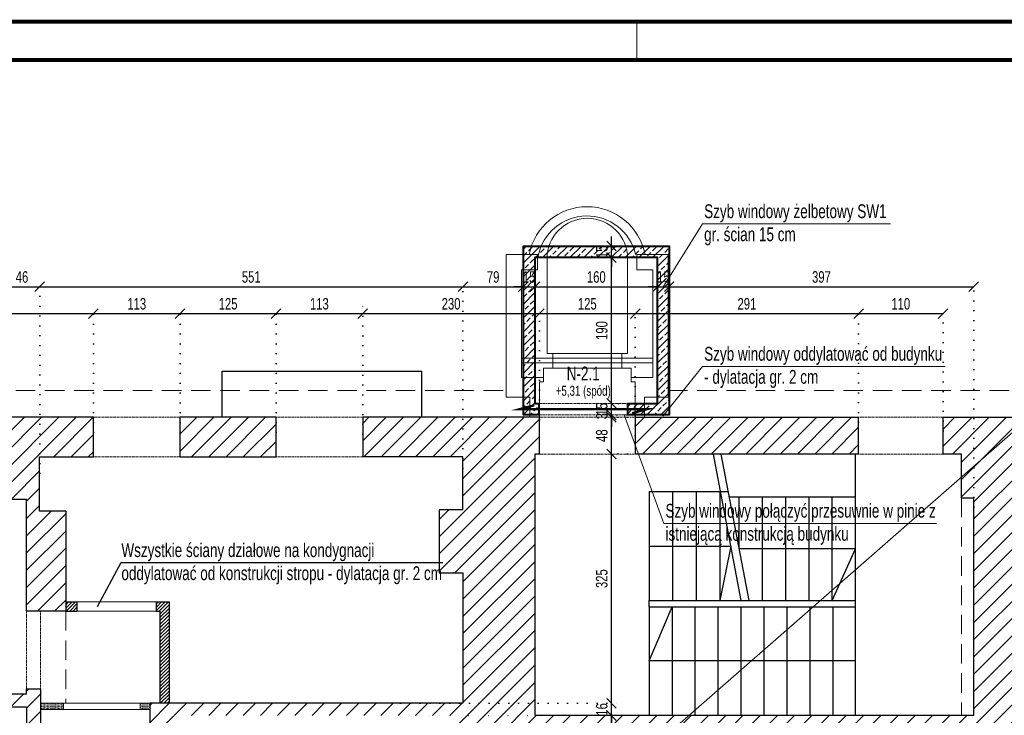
# Model space of a CAD drawing. Header units: millimetres. Extents: x 11149 to 111407, y -107619 to -23630.
# Tile 93 of 245: x 12398 to 13681, y -31636 to -30730. Entities that reach past the tile are written whole.
import ezdxf
from ezdxf.enums import TextEntityAlignment as Align

# ---------------------------------------------------------------- set-up
doc = ezdxf.new("R2010")
doc.units = ezdxf.units.MM
doc.header["$LTSCALE"] = 2
for name, pattern in [('DOT', [6.35, 0, -6.35]), ('HIDDEN', [9.525, 6.35, -3.175]), ('HIDDENX2', [19.05, 12.7, -6.35])]:
    doc.linetypes.add(name, pattern=pattern)
doc.layers.get('0').update_dxf_attribs({"plot": 0})
doc.layers.get('Defpoints').update_dxf_attribs({"color": 1})
for name, color, linetype, lineweight in [('0_OPIS', 7, 'Continuous', 13), ('3DPLAN_A_WYSOKOŚCI ZMIANA', 144, 'HIDDENX2', 5), ('A_WYBURZENIA', 6, 'Continuous', 0), ('A_ściany mur', 2, 'Continuous', 30), ('e-cad_opisyNadproża', 7, 'Continuous', 9), ('e-cad_wymiary', 4, 'Continuous', 9), ('Opisy', 7, 'Continuous', 13), ('WIDOK', 7, 'Continuous', 25)]:
    doc.layers.add(name, color=color, linetype=linetype, lineweight=lineweight)
for name, color, linetype in [('3DPLAN_A_KRESKOWANIE 1', 253, 'Continuous'), ('3DPLAN_A_OPIS', 8, 'Continuous'), ('3DPLAN_K_NOŚNA', 7, 'Continuous'), ('3DPLAN_K_OBRYS WIDOK', 242, 'Continuous'), ('A_SCHODY', 6, 'Continuous')]:
    doc.layers.add(name, color=color, linetype=linetype)
doc.styles.add('e-cad_1', font='arial.ttf', dxfattribs={"width": 0.7})
doc.dimstyles.new('e-cad_1_100_[cm]', dxfattribs={"dimscale": 10, "dimtxt": 1.5, "dimasz": 1.25, "dimexe": 1.25, "dimexo": 0.625, "dimgap": 0.5, "dimtad": 1, "dimdec": 0, "dimrnd": 1, "dimzin": 1, "dimtxsty": 'e-cad_1', "dimblk": 'OBLIQUE', "dimcen": 2.5, "dimclrd": 256, "dimclre": 252, "dimclrt": 7, "dimadec": 0, "dimazin": 0, "dimtfac": 1, "dimtix": 1, "dimtmove": 2, "dimatfit": 3, "dimldrblk": 'NONE', "dimfxl": 60, "dimfxlon": 1, "dimarcsym": 0})

# ---------------------------------------------------------------- blocks, each defined once
blk = doc.blocks.new('_OBLIQUE')
at = {"color": 0, "linetype": 'ByBlock', "lineweight": -2}
blk.add_line((-0.5, -0.5), (0.5, 0.5), dxfattribs=at)
blk = doc.blocks.new('*D49')
at = {"layer": 'Defpoints', "color": 0}
for p in [(12493.7, -31112.9), (12493.7, -31273.6), (11774.2, -31299.4)]:
    blk.add_point(p, dxfattribs=at)
at = {"layer": 'e-cad_wymiary', "color": 252, "linetype": 'DOT', "lineweight": -2}
for p, q in [((11774.2, -31293.1), (11774.2, -31100.4)), ((12493.7, -31267.4), (12493.7, -31100.4))]:
    blk.add_line(p, q, dxfattribs=at)
at = {"layer": 'e-cad_wymiary', "lineweight": -2}
blk.add_line((11774.2, -31112.9), (12493.7, -31112.9), dxfattribs=at)
at = {"layer": 'e-cad_wymiary', "lineweight": -2, "xscale": 12.5, "yscale": 12.5, "zscale": 12.5, "rotation": 180}
blk.add_blockref('_OBLIQUE', (11774.2, -31112.9), dxfattribs=at)
at = {"layer": 'e-cad_wymiary', "lineweight": -2, "xscale": 12.5, "yscale": 12.5, "zscale": 12.5}
blk.add_blockref('_OBLIQUE', (12493.7, -31112.9), dxfattribs=at)
at = {"layer": 'e-cad_wymiary', "color": 7, "insert": (12133.9, -31100.2), "char_height": 15, "attachment_point": 5, "style": 'e-cad_1'}
blk.add_mtext('719', dxfattribs=at)
blk = doc.blocks.new('_None')
blk = doc.blocks.new('*D50')
at = {"layer": 'Defpoints', "color": 0}
for p in [(12606.7, -31112.9), (12493.7, -31273.6), (12606.7, -31273.6)]:
    blk.add_point(p, dxfattribs=at)
at = {"layer": 'e-cad_wymiary', "color": 252, "linetype": 'DOT', "lineweight": -2}
for p, q in [((12493.7, -31267.4), (12493.7, -31100.4)), ((12606.7, -31267.4), (12606.7, -31100.4))]:
    blk.add_line(p, q, dxfattribs=at)
at = {"layer": 'e-cad_wymiary', "lineweight": -2}
blk.add_line((12493.7, -31112.9), (12606.7, -31112.9), dxfattribs=at)
at = {"layer": 'e-cad_wymiary', "lineweight": -2, "xscale": 12.5, "yscale": 12.5, "zscale": 12.5, "rotation": 180}
blk.add_blockref('_OBLIQUE', (12493.7, -31112.9), dxfattribs=at)
at = {"layer": 'e-cad_wymiary', "lineweight": -2, "xscale": 12.5, "yscale": 12.5, "zscale": 12.5}
blk.add_blockref('_OBLIQUE', (12606.7, -31112.9), dxfattribs=at)
at = {"layer": 'e-cad_wymiary', "color": 7, "insert": (12550.2, -31100.2), "char_height": 15, "attachment_point": 5, "style": 'e-cad_1'}
blk.add_mtext('113', dxfattribs=at)
blk = doc.blocks.new('*D51')
at = {"layer": 'Defpoints', "color": 0}
for p in [(12731.7, -31112.9), (12606.7, -31273.6), (12731.7, -31273.6)]:
    blk.add_point(p, dxfattribs=at)
at = {"layer": 'e-cad_wymiary', "color": 252, "linetype": 'DOT', "lineweight": -2}
for p, q in [((12606.7, -31267.4), (12606.7, -31100.4)), ((12731.7, -31267.4), (12731.7, -31100.4))]:
    blk.add_line(p, q, dxfattribs=at)
at = {"layer": 'e-cad_wymiary', "lineweight": -2}
blk.add_line((12606.7, -31112.9), (12731.7, -31112.9), dxfattribs=at)
at = {"layer": 'e-cad_wymiary', "lineweight": -2, "xscale": 12.5, "yscale": 12.5, "zscale": 12.5, "rotation": 180}
blk.add_blockref('_OBLIQUE', (12606.7, -31112.9), dxfattribs=at)
at = {"layer": 'e-cad_wymiary', "lineweight": -2, "xscale": 12.5, "yscale": 12.5, "zscale": 12.5}
blk.add_blockref('_OBLIQUE', (12731.7, -31112.9), dxfattribs=at)
at = {"layer": 'e-cad_wymiary', "color": 7, "insert": (12669.2, -31100.2), "char_height": 15, "attachment_point": 5, "style": 'e-cad_1'}
blk.add_mtext('125', dxfattribs=at)
blk = doc.blocks.new('*D52')
at = {"layer": 'Defpoints', "color": 0}
for p in [(12844.7, -31112.9), (12731.7, -31273.6), (12844.7, -31276.1)]:
    blk.add_point(p, dxfattribs=at)
at = {"layer": 'e-cad_wymiary', "color": 252, "linetype": 'DOT', "lineweight": -2}
for p, q in [((12731.7, -31267.4), (12731.7, -31100.4)), ((12844.7, -31269.8), (12844.7, -31100.4))]:
    blk.add_line(p, q, dxfattribs=at)
at = {"layer": 'e-cad_wymiary', "lineweight": -2}
blk.add_line((12731.7, -31112.9), (12844.7, -31112.9), dxfattribs=at)
at = {"layer": 'e-cad_wymiary', "lineweight": -2, "xscale": 12.5, "yscale": 12.5, "zscale": 12.5, "rotation": 180}
blk.add_blockref('_OBLIQUE', (12731.7, -31112.9), dxfattribs=at)
at = {"layer": 'e-cad_wymiary', "lineweight": -2, "xscale": 12.5, "yscale": 12.5, "zscale": 12.5}
blk.add_blockref('_OBLIQUE', (12844.7, -31112.9), dxfattribs=at)
at = {"layer": 'e-cad_wymiary', "color": 7, "insert": (12788.2, -31100.2), "char_height": 15, "attachment_point": 5, "style": 'e-cad_1'}
blk.add_mtext('113', dxfattribs=at)
blk = doc.blocks.new('*D53')
at = {"layer": 'Defpoints', "color": 0}
for p in [(13074.8, -31112.9), (13074.8, -31256.9), (12844.7, -31276.1)]:
    blk.add_point(p, dxfattribs=at)
at = {"layer": 'e-cad_wymiary', "color": 252, "linetype": 'DOT', "lineweight": -2}
for p, q in [((12844.7, -31269.8), (12844.7, -31100.4)), ((13074.8, -31250.7), (13074.8, -31100.4))]:
    blk.add_line(p, q, dxfattribs=at)
at = {"layer": 'e-cad_wymiary', "lineweight": -2}
blk.add_line((12844.7, -31112.9), (13074.8, -31112.9), dxfattribs=at)
at = {"layer": 'e-cad_wymiary', "lineweight": -2, "xscale": 12.5, "yscale": 12.5, "zscale": 12.5, "rotation": 180}
blk.add_blockref('_OBLIQUE', (12844.7, -31112.9), dxfattribs=at)
at = {"layer": 'e-cad_wymiary', "lineweight": -2, "xscale": 12.5, "yscale": 12.5, "zscale": 12.5}
blk.add_blockref('_OBLIQUE', (13074.8, -31112.9), dxfattribs=at)
at = {"layer": 'e-cad_wymiary', "color": 7, "insert": (12959.8, -31100.2), "char_height": 15, "attachment_point": 5, "style": 'e-cad_1'}
blk.add_mtext('230', dxfattribs=at)
blk = doc.blocks.new('*D54')
at = {"layer": 'Defpoints', "color": 0}
for p in [(13199.8, -31112.9), (13074.8, -31256.9), (13199.8, -31278)]:
    blk.add_point(p, dxfattribs=at)
at = {"layer": 'e-cad_wymiary', "color": 252, "linetype": 'DOT', "lineweight": -2}
for p, q in [((13074.8, -31250.7), (13074.8, -31100.4)), ((13199.8, -31271.7), (13199.8, -31100.4))]:
    blk.add_line(p, q, dxfattribs=at)
at = {"layer": 'e-cad_wymiary', "lineweight": -2}
blk.add_line((13074.8, -31112.9), (13199.8, -31112.9), dxfattribs=at)
at = {"layer": 'e-cad_wymiary', "lineweight": -2, "xscale": 12.5, "yscale": 12.5, "zscale": 12.5, "rotation": 180}
blk.add_blockref('_OBLIQUE', (13074.8, -31112.9), dxfattribs=at)
at = {"layer": 'e-cad_wymiary', "lineweight": -2, "xscale": 12.5, "yscale": 12.5, "zscale": 12.5}
blk.add_blockref('_OBLIQUE', (13199.8, -31112.9), dxfattribs=at)
at = {"layer": 'e-cad_wymiary', "color": 7, "insert": (13137.3, -31100.2), "char_height": 15, "attachment_point": 5, "style": 'e-cad_1'}
blk.add_mtext('125', dxfattribs=at)
blk = doc.blocks.new('*D55')
at = {"layer": 'Defpoints', "color": 0}
for p in [(13490.8, -31112.9), (13490.8, -31260.6), (13199.8, -31278)]:
    blk.add_point(p, dxfattribs=at)
at = {"layer": 'e-cad_wymiary', "color": 252, "linetype": 'DOT', "lineweight": -2}
for p, q in [((13199.8, -31271.7), (13199.8, -31100.4)), ((13490.8, -31254.3), (13490.8, -31100.4))]:
    blk.add_line(p, q, dxfattribs=at)
at = {"layer": 'e-cad_wymiary', "lineweight": -2}
blk.add_line((13199.8, -31112.9), (13490.8, -31112.9), dxfattribs=at)
at = {"layer": 'e-cad_wymiary', "lineweight": -2, "xscale": 12.5, "yscale": 12.5, "zscale": 12.5, "rotation": 180}
blk.add_blockref('_OBLIQUE', (13199.8, -31112.9), dxfattribs=at)
at = {"layer": 'e-cad_wymiary', "lineweight": -2, "xscale": 12.5, "yscale": 12.5, "zscale": 12.5}
blk.add_blockref('_OBLIQUE', (13490.8, -31112.9), dxfattribs=at)
at = {"layer": 'e-cad_wymiary', "color": 7, "insert": (13345.3, -31100.2), "char_height": 15, "attachment_point": 5, "style": 'e-cad_1'}
blk.add_mtext('291', dxfattribs=at)
blk = doc.blocks.new('*D56')
at = {"layer": 'Defpoints', "color": 0}
for p in [(13600.8, -31112.9), (13490.8, -31260.6), (13600.8, -31271.8)]:
    blk.add_point(p, dxfattribs=at)
at = {"layer": 'e-cad_wymiary', "color": 252, "linetype": 'DOT', "lineweight": -2}
for p, q in [((13490.8, -31254.3), (13490.8, -31100.4)), ((13600.8, -31265.6), (13600.8, -31100.4))]:
    blk.add_line(p, q, dxfattribs=at)
at = {"layer": 'e-cad_wymiary', "lineweight": -2}
blk.add_line((13490.8, -31112.9), (13600.8, -31112.9), dxfattribs=at)
at = {"layer": 'e-cad_wymiary', "lineweight": -2, "xscale": 12.5, "yscale": 12.5, "zscale": 12.5, "rotation": 180}
blk.add_blockref('_OBLIQUE', (13490.8, -31112.9), dxfattribs=at)
at = {"layer": 'e-cad_wymiary', "lineweight": -2, "xscale": 12.5, "yscale": 12.5, "zscale": 12.5}
blk.add_blockref('_OBLIQUE', (13600.8, -31112.9), dxfattribs=at)
at = {"layer": 'e-cad_wymiary', "color": 7, "insert": (13545.8, -31100.2), "char_height": 15, "attachment_point": 5, "style": 'e-cad_1'}
blk.add_mtext('110', dxfattribs=at)
blk = doc.blocks.new('*D59')
at = {"layer": 'Defpoints', "color": 0}
for p in [(12423.7, -31077.9), (12377.7, -31316.2), (12423.7, -31327)]:
    blk.add_point(p, dxfattribs=at)
at = {"layer": 'e-cad_wymiary', "color": 252, "linetype": 'DOT', "lineweight": -2}
for p, q in [((12377.7, -31309.9), (12377.7, -31065.4)), ((12423.7, -31320.7), (12423.7, -31065.4))]:
    blk.add_line(p, q, dxfattribs=at)
at = {"layer": 'e-cad_wymiary', "lineweight": -2}
blk.add_line((12377.7, -31077.9), (12423.7, -31077.9), dxfattribs=at)
at = {"layer": 'e-cad_wymiary', "lineweight": -2, "xscale": 12.5, "yscale": 12.5, "zscale": 12.5, "rotation": 180}
blk.add_blockref('_OBLIQUE', (12377.7, -31077.9), dxfattribs=at)
at = {"layer": 'e-cad_wymiary', "lineweight": -2, "xscale": 12.5, "yscale": 12.5, "zscale": 12.5}
blk.add_blockref('_OBLIQUE', (12423.7, -31077.9), dxfattribs=at)
at = {"layer": 'e-cad_wymiary', "color": 7, "insert": (12400.7, -31065.2), "char_height": 15, "attachment_point": 5, "style": 'e-cad_1'}
blk.add_mtext('46', dxfattribs=at)
blk = doc.blocks.new('*D60')
at = {"layer": 'Defpoints', "color": 0}
for p in [(12975.2, -31077.9), (12423.7, -31327), (12975.2, -31333.4)]:
    blk.add_point(p, dxfattribs=at)
at = {"layer": 'e-cad_wymiary', "color": 252, "linetype": 'DOT', "lineweight": -2}
for p, q in [((12423.7, -31320.7), (12423.7, -31065.4)), ((12975.2, -31327.1), (12975.2, -31065.4))]:
    blk.add_line(p, q, dxfattribs=at)
at = {"layer": 'e-cad_wymiary', "lineweight": -2}
blk.add_line((12423.7, -31077.9), (12975.2, -31077.9), dxfattribs=at)
at = {"layer": 'e-cad_wymiary', "lineweight": -2, "xscale": 12.5, "yscale": 12.5, "zscale": 12.5, "rotation": 180}
blk.add_blockref('_OBLIQUE', (12423.7, -31077.9), dxfattribs=at)
at = {"layer": 'e-cad_wymiary', "lineweight": -2, "xscale": 12.5, "yscale": 12.5, "zscale": 12.5}
blk.add_blockref('_OBLIQUE', (12975.2, -31077.9), dxfattribs=at)
at = {"layer": 'e-cad_wymiary', "color": 7, "insert": (12699.4, -31065.2), "char_height": 15, "attachment_point": 5, "style": 'e-cad_1'}
blk.add_mtext('551', dxfattribs=at)
blk = doc.blocks.new('*D61')
at = {"layer": 'Defpoints', "color": 0}
for p in [(13054, -31077.9), (13054, -31162.1), (12975.2, -31333.4)]:
    blk.add_point(p, dxfattribs=at)
at = {"layer": 'e-cad_wymiary', "color": 252, "linetype": 'DOT', "lineweight": -2}
for p, q in [((12975.2, -31327.1), (12975.2, -31065.4)), ((13054, -31155.8), (13054, -31065.4))]:
    blk.add_line(p, q, dxfattribs=at)
at = {"layer": 'e-cad_wymiary', "lineweight": -2}
blk.add_line((12975.2, -31077.9), (13054, -31077.9), dxfattribs=at)
at = {"layer": 'e-cad_wymiary', "lineweight": -2, "xscale": 12.5, "yscale": 12.5, "zscale": 12.5, "rotation": 180}
blk.add_blockref('_OBLIQUE', (12975.2, -31077.9), dxfattribs=at)
at = {"layer": 'e-cad_wymiary', "lineweight": -2, "xscale": 12.5, "yscale": 12.5, "zscale": 12.5}
blk.add_blockref('_OBLIQUE', (13054, -31077.9), dxfattribs=at)
at = {"layer": 'e-cad_wymiary', "color": 7, "insert": (13014.6, -31065.2), "char_height": 15, "attachment_point": 5, "style": 'e-cad_1'}
blk.add_mtext('79', dxfattribs=at)
blk = doc.blocks.new('*D62')
at = {"layer": 'Defpoints', "color": 0}
for p in [(13069, -31077.9), (13054, -31162.1), (13069, -31165.5)]:
    blk.add_point(p, dxfattribs=at)
at = {"layer": 'e-cad_wymiary', "color": 252, "linetype": 'DOT', "lineweight": -2}
for p, q in [((13054, -31155.8), (13054, -31065.4)), ((13069, -31159.3), (13069, -31065.4))]:
    blk.add_line(p, q, dxfattribs=at)
at = {"layer": 'e-cad_wymiary', "lineweight": -2}
for p, q in [((13054, -31077.9), (13041.5, -31077.9)), ((13054, -31077.9), (13069, -31077.9)), ((13069, -31077.9), (13081.5, -31077.9))]:
    blk.add_line(p, q, dxfattribs=at)
at = {"layer": 'e-cad_wymiary', "lineweight": -2, "xscale": 12.5, "yscale": 12.5, "zscale": 12.5}
blk.add_blockref('_OBLIQUE', (13054, -31077.9), dxfattribs=at)
at = {"layer": 'e-cad_wymiary', "lineweight": -2, "xscale": 12.5, "yscale": 12.5, "zscale": 12.5, "rotation": 180}
blk.add_blockref('_OBLIQUE', (13069, -31077.9), dxfattribs=at)
at = {"layer": 'e-cad_wymiary', "color": 7, "insert": (13061.5, -31065.2), "char_height": 15, "attachment_point": 5, "style": 'e-cad_1'}
blk.add_mtext('15', dxfattribs=at)
blk = doc.blocks.new('*D63')
at = {"layer": 'Defpoints', "color": 0}
for p in [(13229, -31077.9), (13069, -31165.5), (13229, -31165.5)]:
    blk.add_point(p, dxfattribs=at)
at = {"layer": 'e-cad_wymiary', "color": 252, "linetype": 'DOT', "lineweight": -2}
for p, q in [((13069, -31159.3), (13069, -31065.4)), ((13229, -31159.3), (13229, -31065.4))]:
    blk.add_line(p, q, dxfattribs=at)
at = {"layer": 'e-cad_wymiary', "lineweight": -2}
blk.add_line((13069, -31077.9), (13229, -31077.9), dxfattribs=at)
at = {"layer": 'e-cad_wymiary', "lineweight": -2, "xscale": 12.5, "yscale": 12.5, "zscale": 12.5, "rotation": 180}
blk.add_blockref('_OBLIQUE', (13069, -31077.9), dxfattribs=at)
at = {"layer": 'e-cad_wymiary', "lineweight": -2, "xscale": 12.5, "yscale": 12.5, "zscale": 12.5}
blk.add_blockref('_OBLIQUE', (13229, -31077.9), dxfattribs=at)
at = {"layer": 'e-cad_wymiary', "color": 7, "insert": (13149, -31065.2), "char_height": 15, "attachment_point": 5, "style": 'e-cad_1'}
blk.add_mtext('160', dxfattribs=at)
blk = doc.blocks.new('*D64')
at = {"layer": 'Defpoints', "color": 0}
for p in [(13244, -31077.9), (13244, -31163.1), (13229, -31165.5)]:
    blk.add_point(p, dxfattribs=at)
at = {"layer": 'e-cad_wymiary', "color": 252, "linetype": 'DOT', "lineweight": -2}
for p, q in [((13229, -31159.3), (13229, -31065.4)), ((13244, -31156.9), (13244, -31065.4))]:
    blk.add_line(p, q, dxfattribs=at)
at = {"layer": 'e-cad_wymiary', "lineweight": -2}
for p, q in [((13229, -31077.9), (13216.5, -31077.9)), ((13229, -31077.9), (13244, -31077.9)), ((13244, -31077.9), (13256.5, -31077.9))]:
    blk.add_line(p, q, dxfattribs=at)
at = {"layer": 'e-cad_wymiary', "lineweight": -2, "xscale": 12.5, "yscale": 12.5, "zscale": 12.5}
blk.add_blockref('_OBLIQUE', (13229, -31077.9), dxfattribs=at)
at = {"layer": 'e-cad_wymiary', "lineweight": -2, "xscale": 12.5, "yscale": 12.5, "zscale": 12.5, "rotation": 180}
blk.add_blockref('_OBLIQUE', (13244, -31077.9), dxfattribs=at)
at = {"layer": 'e-cad_wymiary', "color": 7, "insert": (13236.5, -31065.2), "char_height": 15, "attachment_point": 5, "style": 'e-cad_1'}
blk.add_mtext('15', dxfattribs=at)
blk = doc.blocks.new('*D65')
at = {"layer": 'Defpoints', "color": 0}
for p in [(13640.8, -31077.9), (13244, -31163.1), (13640.8, -31383.9)]:
    blk.add_point(p, dxfattribs=at)
at = {"layer": 'e-cad_wymiary', "color": 252, "linetype": 'DOT', "lineweight": -2}
for p, q in [((13244, -31156.9), (13244, -31065.4)), ((13640.8, -31377.7), (13640.8, -31065.4))]:
    blk.add_line(p, q, dxfattribs=at)
at = {"layer": 'e-cad_wymiary', "lineweight": -2}
blk.add_line((13244, -31077.9), (13640.8, -31077.9), dxfattribs=at)
at = {"layer": 'e-cad_wymiary', "lineweight": -2, "xscale": 12.5, "yscale": 12.5, "zscale": 12.5, "rotation": 180}
blk.add_blockref('_OBLIQUE', (13244, -31077.9), dxfattribs=at)
at = {"layer": 'e-cad_wymiary', "lineweight": -2, "xscale": 12.5, "yscale": 12.5, "zscale": 12.5}
blk.add_blockref('_OBLIQUE', (13640.8, -31077.9), dxfattribs=at)
at = {"layer": 'e-cad_wymiary', "color": 7, "insert": (13442.4, -31065.2), "char_height": 15, "attachment_point": 5, "style": 'e-cad_1'}
blk.add_mtext('397', dxfattribs=at)
blk = doc.blocks.new('*D71')
at = {"layer": 'Defpoints', "color": 0}
for p in [(12886.8, -31636.4), (13168.8, -31636.4), (12865.4, -31930.4)]:
    blk.add_point(p, dxfattribs=at)
at = {"layer": 'e-cad_wymiary', "color": 252, "linetype": 'DOT', "lineweight": -2}
for p, q in [((12893.1, -31636.4), (13181.3, -31636.4)), ((12871.7, -31930.4), (13181.3, -31930.4))]:
    blk.add_line(p, q, dxfattribs=at)
at = {"layer": 'e-cad_wymiary', "lineweight": -2}
blk.add_line((13168.8, -31930.4), (13168.8, -31636.4), dxfattribs=at)
at = {"layer": 'e-cad_wymiary', "lineweight": -2, "xscale": 12.5, "yscale": 12.5, "zscale": 12.5}
for p, rotation in [((13168.8, -31636.4), 90), ((13168.8, -31930.4), 270)]:
    blk.add_blockref('_OBLIQUE', p, dxfattribs=dict(at, rotation=rotation))
at = {"layer": 'e-cad_wymiary', "color": 7, "insert": (13156.2, -31783.4), "char_height": 15, "attachment_point": 5, "rotation": 90, "style": 'e-cad_1'}
blk.add_mtext('294', dxfattribs=at)
blk = doc.blocks.new('*D72')
at = {"layer": 'Defpoints', "color": 0}
for p in [(12887.8, -31620.4), (13168.8, -31620.4), (12886.8, -31636.4)]:
    blk.add_point(p, dxfattribs=at)
at = {"layer": 'e-cad_wymiary', "lineweight": -2}
for p, q in [((13168.8, -31620.4), (13168.8, -31607.9)), ((13168.8, -31636.4), (13168.8, -31620.4)), ((13168.8, -31636.4), (13168.8, -31648.9))]:
    blk.add_line(p, q, dxfattribs=at)
at = {"layer": 'e-cad_wymiary', "color": 252, "linetype": 'DOT', "lineweight": -2}
for p, q in [((12894.1, -31620.4), (13181.3, -31620.4)), ((12893.1, -31636.4), (13181.3, -31636.4))]:
    blk.add_line(p, q, dxfattribs=at)
at = {"layer": 'e-cad_wymiary', "lineweight": -2, "xscale": 12.5, "yscale": 12.5, "zscale": 12.5}
for p, rotation in [((13168.8, -31620.4), 270), ((13168.8, -31636.4), 90)]:
    blk.add_blockref('_OBLIQUE', p, dxfattribs=dict(at, rotation=rotation))
at = {"layer": 'e-cad_wymiary', "color": 7, "insert": (13156.2, -31628.4), "char_height": 15, "attachment_point": 5, "rotation": 90, "style": 'e-cad_1'}
blk.add_mtext('16', dxfattribs=at)
blk = doc.blocks.new('*D73')
at = {"layer": 'Defpoints', "color": 0}
for p in [(13168.8, -31295.7), (13349.6, -31295.7), (12887.8, -31620.4)]:
    blk.add_point(p, dxfattribs=at)
at = {"layer": 'e-cad_wymiary', "color": 252, "linetype": 'DOT', "lineweight": -2}
for p, q in [((13343.3, -31295.7), (13156.3, -31295.7)), ((12894.1, -31620.4), (13181.3, -31620.4))]:
    blk.add_line(p, q, dxfattribs=at)
at = {"layer": 'e-cad_wymiary', "lineweight": -2}
blk.add_line((13168.8, -31620.4), (13168.8, -31295.7), dxfattribs=at)
at = {"layer": 'e-cad_wymiary', "lineweight": -2, "xscale": 12.5, "yscale": 12.5, "zscale": 12.5}
for p, rotation in [((13168.8, -31295.7), 90), ((13168.8, -31620.4), 270)]:
    blk.add_blockref('_OBLIQUE', p, dxfattribs=dict(at, rotation=rotation))
at = {"layer": 'e-cad_wymiary', "color": 7, "insert": (13156.2, -31458.1), "char_height": 15, "attachment_point": 5, "rotation": 90, "style": 'e-cad_1'}
blk.add_mtext('325', dxfattribs=at)
blk = doc.blocks.new('*D74')
at = {"layer": 'Defpoints', "color": 0}
for p in [(13168.8, -31247.9), (13349.6, -31247.9), (13349.6, -31295.7)]:
    blk.add_point(p, dxfattribs=at)
at = {"layer": 'e-cad_wymiary', "color": 252, "linetype": 'DOT', "lineweight": -2}
for p, q in [((13343.3, -31247.9), (13156.3, -31247.9)), ((13343.3, -31295.7), (13156.3, -31295.7))]:
    blk.add_line(p, q, dxfattribs=at)
at = {"layer": 'e-cad_wymiary', "lineweight": -2}
blk.add_line((13168.8, -31295.7), (13168.8, -31247.9), dxfattribs=at)
at = {"layer": 'e-cad_wymiary', "lineweight": -2, "xscale": 12.5, "yscale": 12.5, "zscale": 12.5}
for p, rotation in [((13168.8, -31247.9), 90), ((13168.8, -31295.7), 270)]:
    blk.add_blockref('_OBLIQUE', p, dxfattribs=dict(at, rotation=rotation))
at = {"layer": 'e-cad_wymiary', "color": 7, "insert": (13156.2, -31271.8), "char_height": 15, "attachment_point": 5, "rotation": 90, "style": 'e-cad_1'}
blk.add_mtext('48', dxfattribs=at)
blk = doc.blocks.new('*D75')
at = {"layer": 'Defpoints', "color": 0}
for p in [(13168.8, -31244.9), (13220.5, -31244.9), (13349.6, -31247.9)]:
    blk.add_point(p, dxfattribs=at)
at = {"layer": 'e-cad_wymiary', "lineweight": -2}
for p, q in [((13168.8, -31244.9), (13168.8, -31232.4)), ((13168.8, -31247.9), (13168.8, -31244.9)), ((13168.8, -31247.9), (13168.8, -31260.4))]:
    blk.add_line(p, q, dxfattribs=at)
at = {"layer": 'e-cad_wymiary', "color": 252, "linetype": 'DOT', "lineweight": -2}
for p, q in [((13214.3, -31244.9), (13156.3, -31244.9)), ((13343.3, -31247.9), (13156.3, -31247.9))]:
    blk.add_line(p, q, dxfattribs=at)
at = {"layer": 'e-cad_wymiary', "lineweight": -2, "xscale": 12.5, "yscale": 12.5, "zscale": 12.5}
for p, rotation in [((13168.8, -31244.9), 270), ((13168.8, -31247.9), 90)]:
    blk.add_blockref('_OBLIQUE', p, dxfattribs=dict(at, rotation=rotation))
at = {"layer": 'e-cad_wymiary', "color": 7, "insert": (13156.2, -31246.4), "char_height": 15, "attachment_point": 5, "rotation": 90, "style": 'e-cad_1'}
blk.add_mtext('3', dxfattribs=at)
blk = doc.blocks.new('*D76')
at = {"layer": 'Defpoints', "color": 0}
for p in [(13168.8, -31229.9), (13222.8, -31229.9), (13220.5, -31244.9)]:
    blk.add_point(p, dxfattribs=at)
at = {"layer": 'e-cad_wymiary', "lineweight": -2}
for p, q in [((13168.8, -31229.9), (13168.8, -31217.4)), ((13168.8, -31244.9), (13168.8, -31229.9)), ((13168.8, -31244.9), (13168.8, -31257.4))]:
    blk.add_line(p, q, dxfattribs=at)
at = {"layer": 'e-cad_wymiary', "color": 252, "linetype": 'DOT', "lineweight": -2}
for p, q in [((13216.5, -31229.9), (13156.3, -31229.9)), ((13214.3, -31244.9), (13156.3, -31244.9))]:
    blk.add_line(p, q, dxfattribs=at)
at = {"layer": 'e-cad_wymiary', "lineweight": -2, "xscale": 12.5, "yscale": 12.5, "zscale": 12.5}
for p, rotation in [((13168.8, -31229.9), 270), ((13168.8, -31244.9), 90)]:
    blk.add_blockref('_OBLIQUE', p, dxfattribs=dict(at, rotation=rotation))
at = {"layer": 'e-cad_wymiary', "color": 7, "insert": (13156.2, -31237.4), "char_height": 15, "attachment_point": 5, "rotation": 90, "style": 'e-cad_1'}
blk.add_mtext('15', dxfattribs=at)
blk = doc.blocks.new('*D77')
at = {"layer": 'Defpoints', "color": 0}
for p in [(13168.8, -31039.9), (13178.5, -31039.9), (13222.8, -31229.9)]:
    blk.add_point(p, dxfattribs=at)
at = {"layer": 'e-cad_wymiary', "color": 252, "linetype": 'DOT', "lineweight": -2}
for p, q in [((13172.2, -31039.9), (13156.3, -31039.9)), ((13216.5, -31229.9), (13156.3, -31229.9))]:
    blk.add_line(p, q, dxfattribs=at)
at = {"layer": 'e-cad_wymiary', "lineweight": -2}
blk.add_line((13168.8, -31229.9), (13168.8, -31039.9), dxfattribs=at)
at = {"layer": 'e-cad_wymiary', "lineweight": -2, "xscale": 12.5, "yscale": 12.5, "zscale": 12.5}
for p, rotation in [((13168.8, -31039.9), 90), ((13168.8, -31229.9), 270)]:
    blk.add_blockref('_OBLIQUE', p, dxfattribs=dict(at, rotation=rotation))
at = {"layer": 'e-cad_wymiary', "color": 7, "insert": (13156.2, -31134.9), "char_height": 15, "attachment_point": 5, "rotation": 90, "style": 'e-cad_1'}
blk.add_mtext('190', dxfattribs=at)
blk = doc.blocks.new('*D78')
at = {"layer": 'Defpoints', "color": 0}
for p in [(13168.8, -31024.9), (13178.5, -31024.9), (13178.5, -31039.9)]:
    blk.add_point(p, dxfattribs=at)
at = {"layer": 'e-cad_wymiary', "lineweight": -2}
for p, q in [((13168.8, -31024.9), (13168.8, -31012.4)), ((13168.8, -31039.9), (13168.8, -31024.9)), ((13168.8, -31039.9), (13168.8, -31052.4))]:
    blk.add_line(p, q, dxfattribs=at)
at = {"layer": 'e-cad_wymiary', "color": 252, "linetype": 'DOT', "lineweight": -2}
for p, q in [((13172.2, -31024.9), (13156.3, -31024.9)), ((13172.2, -31039.9), (13156.3, -31039.9))]:
    blk.add_line(p, q, dxfattribs=at)
at = {"layer": 'e-cad_wymiary', "lineweight": -2, "xscale": 12.5, "yscale": 12.5, "zscale": 12.5}
for p, rotation in [((13168.8, -31024.9), 270), ((13168.8, -31039.9), 90)]:
    blk.add_blockref('_OBLIQUE', p, dxfattribs=dict(at, rotation=rotation))
at = {"layer": 'e-cad_wymiary', "color": 7, "insert": (13156.2, -31032.4), "char_height": 15, "attachment_point": 5, "rotation": 90, "style": 'e-cad_1'}
blk.add_mtext('15', dxfattribs=at)

msp = doc.modelspace()

# ---------------------------------------------------------------- hatches: boundary and pattern name
at = {"layer": '3DPLAN_A_KRESKOWANIE 1'}
h = msp.add_hatch(dxfattribs=at)
h.set_pattern_fill('ANSI31', color=256, scale=5, style=0)
h.set_pattern_definition([(45, (13281.13, -31268.6), (-11.22532, 11.22532), [])])
h.paths.add_polyline_path([(12796.67, -32864.39), (12786.67, -32864.39), (12786.67, -32855.39), (12616.67, -32855.39), (12616.67, -32864.39), (12606.67, -32864.39), (12606.67, -32942.89), (12796.67, -32942.89)])
h.paths.add_polyline_path([(11820.67, -31702.74), (11820.67, -31625.39), (12406.67, -31625.39), (12406.67, -31780.39), (12424.67, -31780.39), (12424.67, -31601.39), (12406.67, -31601.39), (12406.67, -31608.39), (11820.67, -31608.39), (11820.67, -31565.39), (11774.17, -31565.39), (11774.17, -31702.74)])
h.paths.add_polyline_path([(12493.67, -31247.89), (11774.17, -31247.89), (11774.17, -31392.39), (11820.67, -31392.39), (11820.67, -31299.39), (12377.67, -31299.39), (12377.67, -31354.39), (12406.67, -31354.39), (12406.67, -31400.39), (12406.67, -31500.39), (12457.67, -31500.39), (12457.67, -31370.39), (12423.67, -31370.39), (12423.67, -31299.39), (12493.67, -31299.39)])
h.paths.add_polyline_path([(12731.67, -31247.89), (12606.67, -31247.89), (12606.67, -31299.39), (12731.67, -31299.39)])
h.paths.add_polyline_path([(12494.67, -32864.39), (12425.67, -32864.39), (12425.67, -32805.39), (12378.67, -32805.39), (12378.67, -32864.39), (11824.81, -32864.39), (11824.81, -32742.39), (11871.81, -32742.39), (11871.81, -32675.39), (11824.81, -32675.39), (11824.81, -32559.39), (11774.17, -32559.39), (11774.17, -32942.89), (12494.67, -32942.89)])
h.paths.add_polyline_path([(13490.83, -31247.89), (13212, -31247.89), (13199.83, -31247.89), (13199.83, -31295.74), (13490.83, -31295.74)])
h.paths.add_polyline_path([(12598.67, -31784.39), (12598.67, -31815.39), (12588.67, -31815.39), (12588.67, -31784.39)])
h.paths.add_polyline_path([(12598.67, -31918.39), (12598.67, -31930.39), (12728.17, -31930.39), (12895.17, -31930.39), (12895.17, -31886.39), (12965.17, -31886.39), (12965.17, -31636.39), (12598.67, -31636.39), (12598.67, -31686.39), (12588.67, -31686.39), (12588.67, -31668.39), (12567.67, -31668.39), (12567.67, -31620.39), (12975.17, -31620.39), (12975.17, -31450.39), (12944.17, -31450.39), (12944.17, -31368.39), (12975.17, -31368.39), (12975.17, -31299.39), (12844.67, -31299.39), (12844.67, -31247.89), (13062.49, -31247.89), (13074.83, -31247.89), (13074.83, -31295.74), (13068.83, -31295.74), (13068.83, -31635.74), (13640.83, -31635.74), (13640.83, -31352.74), (13624.83, -31352.74), (13624.83, -31295.74), (13600.83, -31295.74), (13600.83, -31247.89), (13713.9, -31247.89), (13713.9, -31673.43), (13068.83, -31673.43), (13068.83, -32942.89), (12908.67, -32942.89), (12908.67, -32864.39), (12978.67, -32864.39), (12978.67, -32486.39), (12926.67, -32486.39), (12926.67, -32175.39), (12548.67, -32175.39), (12548.67, -32166.39), (12588.67, -32166.39), (12588.67, -32062.39), (12598.67, -32062.39), (12598.67, -32157.39), (12981.67, -32157.39), (12981.67, -32141.39), (13003.67, -32141.39), (13003.67, -31994.39), (12935.67, -31994.39), (12935.67, -31961.39), (12598.67, -31961.39), (12598.67, -31972.39), (12588.67, -31972.39), (12588.67, -31918.39)])
h.paths.add_polyline_path([(12394.67, -32186.89), (12394.67, -32144.39), (12424.67, -32144.39), (12424.67, -32166.39), (12450.67, -32166.39), (12450.67, -32175.39), (12424.67, -32175.39), (12424.67, -32255.39), (12378.67, -32255.39), (12378.67, -32236.39), (11824.81, -32236.39), (11824.81, -32291.39), (11774.17, -32291.39), (11774.17, -32169.89), (11819.67, -32169.89), (11819.67, -32209.89), (12317.67, -32209.89), (12317.67, -32186.89), (12378.67, -32186.89)])
h.paths.add_polyline_path([(12378.67, -31955.89), (12394.67, -31955.89), (12394.67, -32024.39), (12424.67, -32024.39), (12424.67, -31883.39), (12406.67, -31883.39), (12406.67, -31912.39), (12376.67, -31912.39), (12376.67, -31925.39), (11820.67, -31925.39), (11820.67, -31875.74), (11774.17, -31875.74), (11774.17, -31999.89), (11819.67, -31999.89), (11819.67, -31955.89)])
at = {"layer": '3DPLAN_A_OPIS', "lineweight": 0, "transparency": 33554687}
h = msp.add_hatch(dxfattribs=at)
h.set_pattern_fill('ANSI31', color=1)
h.set_pattern_definition([(45, (-9056.9152, -90.5462), (-2.24506403, 2.24506403), [])])
h.paths.add_polyline_path([(12457.67, -31500.39), (12457.67, -31488.39), (12472.34, -31488.39), (12472.34, -31500.39)])
h.paths.add_polyline_path([(12580.67, -31620.39), (12592.67, -31620.39), (12592.67, -31488.39), (12575.34, -31488.39), (12575.34, -31500.39), (12580.67, -31500.39)])
at = {"layer": 'A_WYBURZENIA', "transparency": 33554687}
h = msp.add_hatch(dxfattribs=at)
h.set_pattern_fill('DOTS', color=256)
h.set_pattern_definition([(0, (-6104.0957, -11423.1124), (0.79375, 1.5875), [0, -1.5875])])
h.paths.add_polyline_path([(12454.67, -31620.39), (12424.67, -31620.39), (12424.67, -31628.39), (12454.67, -31628.39), (12454.67, -31620.39)], is_closed=False)
h.paths.add_polyline_path([(12567.67, -31628.39), (12567.67, -31620.39), (12554.67, -31620.39), (12554.67, -31628.39), (12567.67, -31628.39)], is_closed=False)
at = {"layer": 'e-cad_wymiary', "ltscale": 0.02}
h = msp.add_hatch(dxfattribs=at)
h.set_pattern_fill('ANSI33', color=3, scale=2)
h.set_pattern_definition([(45, (12757.692, -30911.948), (-8.98026, 8.98026), []), (45, (12766.672, -30911.948), (-8.98026, 8.98026), [6.35, -3.175])])
h.paths.add_polyline_path([(13053.99, -31024.89), (13053.99, -31244.89), (13073.99, -31244.89), (13073.99, -31229.89), (13068.99, -31229.89), (13068.99, -31039.89), (13228.99, -31039.89), (13228.99, -31229.89), (13189.99, -31229.89), (13189.99, -31244.89), (13243.99, -31244.89), (13243.99, -31024.89), (13053.99, -31024.89)], is_closed=False)

# ---------------------------------------------------------------- linework, layer by layer
at = {"layer": '0_OPIS'}
msp.add_line((13201.87, -30732.55), (13201.87, -30782.55), dxfattribs=at)
for points in [[(11151.87, -30732.55, 5, 5, 0), (15251.87, -30732.55, 5, 5, 0), (15251.87, -33602.55, 5, 5, 0), (11151.87, -33602.55, 5, 5, 0)], [(11451.87, -30782.55, 5, 5, 0), (15201.87, -30782.55, 5, 5, 0), (15201.87, -33552.55, 5, 5, 0), (11451.87, -33552.55, 5, 5, 0)]]:
    msp.add_lwpolyline(points, format="xyseb", close=True, dxfattribs=at)
at = {"layer": '3DPLAN_A_OPIS', "color": 1, "lineweight": 30}
for p, q in [((12457.67, -31488.39), (12472.34, -31488.39)), ((12472.34, -31488.39), (12472.34, -31500.39)), ((12575.34, -31488.39), (12575.34, -31500.39)), ((12575.34, -31488.39), (12592.67, -31488.39)), ((12592.67, -31620.39), (12592.67, -31488.39)), ((12457.67, -31500.39), (12472.34, -31500.39)), ((12575.34, -31500.39), (12580.67, -31500.39)), ((12580.67, -31620.39), (12580.67, -31500.39))]:
    msp.add_line(p, q, dxfattribs=at)
at = {"layer": '3DPLAN_A_OPIS', "color": 1, "lineweight": 5}
for p, q in [((12472.34, -31488.39), (12575.34, -31488.39)), ((12472.34, -31500.39), (12575.34, -31500.39))]:
    msp.add_line(p, q, dxfattribs=at)
at = {"layer": '3DPLAN_A_WYSOKOŚCI ZMIANA'}
for p, q in [((13027.49, -31212.89), (11746.49, -31212.89)), ((13242.49, -31212.89), (13713.9, -31212.89)), ((13624.83, -31352.74), (13624.83, -31635.74)), ((12457.67, -31500.39), (12457.67, -31620.39))]:
    msp.add_line(p, q, dxfattribs=at)
at = {"layer": '3DPLAN_K_NOŚNA'}
msp.add_line((13486.83, -31494.74), (13486.83, -31486.74), dxfattribs=at)
at = {"layer": '3DPLAN_K_OBRYS WIDOK'}
for p, q in [((12661.49, -31187.89), (12921.49, -31187.89)), ((12661.49, -31247.89), (12661.49, -31187.89)), ((12921.49, -31247.89), (12921.49, -31187.89))]:
    msp.add_line(p, q, dxfattribs=at)
at = {"layer": 'A_SCHODY'}
for p, q in [((13337.94, -31486.74), (13301.68, -31295.74)), ((13348.12, -31486.74), (13311.86, -31295.74)), ((13486.83, -31351.74), (13486.83, -31295.74)), ((13217.83, -31344.74), (13217.83, -31486.74)), ((13217.83, -31344.74), (13321.16, -31344.74)), ((13248.5, -31344.74), (13248.5, -31486.74)), ((13279.17, -31344.74), (13279.17, -31486.74)), ((13309.84, -31344.74), (13309.84, -31486.74)), ((13486.83, -31351.74), (13322.49, -31351.74)), ((13335.33, -31419.39), (13335.33, -31351.74)), ((13365.63, -31486.74), (13365.63, -31351.74)), ((13395.93, -31486.74), (13395.93, -31351.74)), ((13426.23, -31486.74), (13426.23, -31351.74)), ((13456.53, -31486.74), (13456.53, -31351.74)), ((13486.83, -31486.74), (13486.83, -31351.74)), ((13217.83, -31415.74), (13324.46, -31415.74)), ((13324.46, -31415.74), (13309.84, -31486.74)), ((13486.83, -31419.24), (13335.3, -31419.24)), ((13456.53, -31486.74), (13486.83, -31419.24)), ((13217.83, -31486.74), (13486.83, -31486.74)), ((13217.83, -31494.74), (13217.83, -31486.74)), ((13217.83, -31494.74), (13217.83, -31635.74)), ((13217.83, -31494.74), (13486.83, -31494.74)), ((13217.83, -31565.24), (13247.73, -31494.74)), ((13247.73, -31494.74), (13247.73, -31635.74)), ((13277.63, -31494.74), (13277.63, -31635.74)), ((13307.53, -31494.74), (13307.53, -31635.74)), ((13337.43, -31494.74), (13337.43, -31635.74)), ((13367.33, -31494.74), (13367.33, -31635.74)), ((13397.23, -31494.74), (13397.23, -31635.74)), ((13427.13, -31494.74), (13427.13, -31635.74)), ((13457.03, -31494.74), (13457.03, -31635.74)), ((13486.83, -31635.74), (13486.83, -31494.74)), ((13486.83, -31565.24), (13217.83, -31565.24))]:
    msp.add_line(p, q, dxfattribs=at)
at = {"layer": 'A_WYBURZENIA', "transparency": 33554687}
for p, q in [((13031.49, -31035.89), (13031.49, -31221.89)), ((13061.49, -31035.89), (13031.49, -31035.89)), ((13072.31, -31035.89), (13061.49, -31035.89)), ((13072.31, -31055.89), (13072.31, -31035.89)), ((13201.66, -31055.89), (13201.66, -31035.89)), ((13212.49, -31035.89), (13201.66, -31035.89)), ((13242.49, -31035.89), (13212.49, -31035.89)), ((13242.49, -31035.89), (13242.49, -31221.89)), ((13084.83, -31164.74), (13084.83, -31041.24)), ((13189.83, -31164.74), (13189.83, -31041.24)), ((13051.49, -31055.89), (13051.49, -31195.89)), ((13051.49, -31055.89), (13072.31, -31055.89)), ((13222.49, -31055.89), (13201.66, -31055.89)), ((13222.49, -31055.89), (13222.49, -31195.89)), ((13092.33, -31170.94), (13051.49, -31170.94)), ((13092.33, -31176.94), (13051.49, -31176.94)), ((13092.33, -31164.74), (13084.83, -31164.74)), ((13092.33, -31183.74), (13092.33, -31164.74)), ((13092.33, -31164.74), (13182.33, -31164.74)), ((13092.33, -31170.94), (13182.33, -31170.94)), ((13092.33, -31176.94), (13182.33, -31176.94)), ((13182.33, -31183.74), (13182.33, -31164.74)), ((13189.83, -31164.74), (13182.33, -31164.74)), ((13182.33, -31170.94), (13222.49, -31170.94)), ((13182.33, -31176.94), (13222.49, -31176.94)), ((13080.33, -31201.74), (13080.33, -31183.74)), ((13092.33, -31183.74), (13080.33, -31183.74)), ((13092.33, -31183.74), (13182.33, -31183.74)), ((13194.33, -31183.74), (13182.33, -31183.74)), ((13194.33, -31201.74), (13194.33, -31183.74)), ((13080.33, -31195.89), (13051.49, -31195.89)), ((13074.83, -31201.74), (13074.83, -31247.89)), ((13074.83, -31201.74), (13080.33, -31201.74)), ((13222.49, -31195.89), (13194.33, -31195.89)), ((13194.33, -31201.74), (13199.83, -31201.74)), ((13199.83, -31201.74), (13199.83, -31247.89)), ((13031.49, -31221.89), (13062.49, -31221.89)), ((13062.49, -31221.89), (13062.49, -31247.89)), ((13212, -31221.89), (13242.49, -31221.89)), ((13212, -31221.89), (13212, -31247.89)), ((12454.67, -31620.39), (12554.67, -31620.39)), ((12454.67, -31628.39), (12554.67, -31628.39))]:
    msp.add_line(p, q, dxfattribs=at)
at = {"layer": 'A_WYBURZENIA'}
for p, q in [((12454.67, -31620.39), (12424.67, -31620.39)), ((12454.67, -31620.39), (12454.67, -31628.39)), ((12454.67, -31620.39), (12454.67, -31628.39)), ((12554.67, -31620.39), (12554.67, -31628.39)), ((12554.67, -31620.39), (12567.67, -31620.39)), ((12424.67, -31628.39), (12454.67, -31628.39)), ((12554.67, -31628.39), (12567.67, -31628.39))]:
    msp.add_line(p, q, dxfattribs=at)
at = {"layer": 'A_WYBURZENIA', "transparency": 33554687}
for centre, radius, start, end in [((13136.99, -31050.49), 76.9, 10.94609, 169.05391), ((13136.99, -31050.49), 64.9, 13.00262, 169.05391), ((13137.33, -31041.24), 52.5, 0, 180)]:
    msp.add_arc(centre, radius, start, end, dxfattribs=at)
at = {"layer": 'A_ściany mur', "color": 4, "linetype": 'HIDDEN', "lineweight": 5, "ltscale": 0.1}
for p, q in [((13073.99, -31229.89), (13189.99, -31229.89)), ((12493.67, -31247.89), (12606.67, -31247.89)), ((12731.67, -31247.89), (12844.67, -31247.89)), ((13073.99, -31244.89), (13189.99, -31244.89)), ((13074.83, -31247.89), (13199.83, -31247.89)), ((13490.83, -31247.89), (13600.83, -31247.89)), ((12493.67, -31299.39), (12606.67, -31299.39)), ((12731.67, -31299.39), (12844.67, -31299.39)), ((13074.83, -31295.74), (13199.83, -31295.74)), ((13490.83, -31295.74), (13600.83, -31295.74)), ((12406.67, -31500.39), (12406.67, -31601.39)), ((12424.67, -31601.39), (12424.67, -31500.39))]:
    msp.add_line(p, q, dxfattribs=at)
at = {"layer": 'A_ściany mur', "ltscale": 0.1}
for p, q in [((12493.67, -31247.89), (11774.17, -31247.89)), ((12493.67, -31299.39), (12493.67, -31247.89)), ((12606.67, -31299.39), (12606.67, -31247.89)), ((12731.67, -31247.89), (12606.67, -31247.89)), ((12731.67, -31299.39), (12731.67, -31247.89)), ((12844.67, -31247.89), (12844.67, -31299.39)), ((13074.83, -31247.89), (12844.67, -31247.89)), ((13074.83, -31295.74), (13074.83, -31247.89)), ((13199.83, -31247.89), (13490.83, -31247.89)), ((13199.83, -31247.89), (13199.83, -31295.74)), ((13490.83, -31295.74), (13490.83, -31247.89)), ((13600.83, -31295.74), (13600.83, -31247.89)), ((13600.83, -31247.89), (13713.9, -31247.89)), ((12423.67, -31370.39), (12423.67, -31299.39)), ((12423.67, -31299.39), (12493.67, -31299.39)), ((12606.67, -31299.39), (12731.67, -31299.39)), ((12975.17, -31299.39), (12844.67, -31299.39)), ((12975.17, -31368.39), (12975.17, -31299.39)), ((13068.83, -31295.74), (13068.83, -31635.74)), ((13074.83, -31295.74), (13068.83, -31295.74)), ((13490.83, -31295.74), (13199.83, -31295.74)), ((13624.83, -31295.74), (13600.83, -31295.74)), ((13624.83, -31352.74), (13624.83, -31295.74)), ((12377.67, -31354.39), (12406.67, -31354.39)), ((12406.67, -31400.39), (12406.67, -31354.39)), ((13624.83, -31352.74), (13640.83, -31352.74)), ((13640.83, -31635.74), (13640.83, -31352.74)), ((12975.17, -31368.39), (12944.17, -31368.39)), ((12944.17, -31368.39), (12944.17, -31450.39)), ((12457.67, -31370.39), (12423.67, -31370.39)), ((12457.67, -31370.39), (12457.67, -31500.39)), ((12406.67, -31500.39), (12406.67, -31400.39)), ((12944.17, -31450.39), (12975.17, -31450.39)), ((12975.17, -31450.39), (12975.17, -31620.39)), ((12457.67, -31500.39), (12406.67, -31500.39)), ((12406.67, -31608.39), (11820.67, -31608.39)), ((12406.67, -31608.39), (12406.67, -31601.39)), ((12406.67, -31601.39), (12424.67, -31601.39)), ((12424.67, -31601.39), (12424.67, -31780.39)), ((12406.67, -31625.39), (11820.67, -31625.39)), ((12406.67, -31625.39), (12406.67, -31780.39)), ((12567.67, -31668.39), (12567.67, -31620.39)), ((12975.17, -31620.39), (12567.67, -31620.39)), ((13068.83, -31635.74), (13640.83, -31635.74))]:
    msp.add_line(p, q, dxfattribs=at)
at = {"layer": 'A_ściany mur', "color": 161, "lineweight": 40, "ltscale": 0.1}
msp.add_lwpolyline([(13073.99, -31229.89), (13073.99, -31244.89), (13053.99, -31244.89), (13053.99, -31024.89), (13243.99, -31024.89), (13243.99, -31244.89), (13189.99, -31244.89), (13189.99, -31229.89), (13228.99, -31229.89), (13228.99, -31039.89), (13068.99, -31039.89), (13068.99, -31229.89)], close=True, dxfattribs=at)
at = {"layer": 'Opisy'}
msp.add_line((11774.17, -32942.89), (13713.9, -31247.89), dxfattribs=at)
for points in [[(13532.52, -30995.91), (13287.57, -30995.91), (13235.71, -31078.78)], [(13603.76, -31181.62), (13287.57, -31181.62), (13235.71, -31246.48)], [(13592.53, -31386.06), (13237.15, -31386.06), (13185.29, -31244.89)]]:
    msp.add_lwpolyline(points, dxfattribs=at)
at = {"layer": 'Opisy', "color": 161, "const_width": 3}
msp.add_lwpolyline([(13195.67, -31242.57), (13214.99, -31237.39), (13048.99, -31237.39), (13068.3, -31232.21)], dxfattribs=at)
at = {"layer": 'WIDOK', "color": 6}
msp.add_lwpolyline([(12949.1, -31437.36), (12529.61, -31437.36), (12498.48, -31494.79)], dxfattribs=at)

# ---------------------------------------------------------------- texts
at = {"layer": 'e-cad_opisyNadproża', "ltscale": 0.08, "style": 'e-cad_1', "width": 0.7}
for s, height, p in [('N-2.1', 18, (13131.99, -31181.89)), ('+5,31 (spód)', 13, (13131.99, -31206.89))]:
    msp.add_text(s, height=height, dxfattribs=at).set_placement(p, align=Align.TOP_CENTER)
at = {"layer": 'Opisy', "char_height": 18, "width": 428.6874, "attachment_point": 1, "style": 'e-cad_1'}
for s, insert in [('Szyb windowy żelbetowy SW1\\Pgr. ścian 15 cm', (13289.56, -30970.51)), ('Szyb windowy oddylatować od budynku\\P- dylatacja gr. 2 cm', (13289.56, -31156.22)), ('Szyb windowy połączyć przesuwnie w pinie z istniejącą konstrukcją budynku', (13239.15, -31360.66)), ('Wszystkie ściany działowe na kondygnacji oddylatować od konstrukcji stropu - dylatacja gr. 2 cm\\P\\P ', (12530.21, -31411.96))]:
    msp.add_mtext(s, dxfattribs=dict(at, insert=insert))

# ---------------------------------------------------------------- dimensions: what is measured, and where the dimension line sits
at = {"layer": 'e-cad_wymiary'}
for base, p1, p2, picture, middle in [((13168.83, -31024.89), (13178.47, -31039.89), (13178.47, -31024.89), '*D78', (13156.17, -31032.39)), ((13168.83, -31039.89), (13222.8, -31229.89), (13178.47, -31039.89), '*D77', (13156.17, -31134.89)), ((13168.83, -31229.89), (13220.51, -31244.89), (13222.8, -31229.89), '*D76', (13156.17, -31237.39)), ((13168.83, -31244.89), (13349.6, -31247.89), (13220.51, -31244.89), '*D75', (13156.17, -31246.39)), ((13168.83, -31247.89), (13349.6, -31295.74), (13349.6, -31247.89), '*D74', (13156.17, -31271.82)), ((13168.83, -31295.74), (12887.83, -31620.39), (13349.6, -31295.74), '*D73', (13156.17, -31458.07)), ((13168.83, -31620.39), (12886.81, -31636.39), (12887.83, -31620.39), '*D72', (13156.17, -31628.39)), ((13168.83, -31636.39), (12865.44, -31930.39), (12886.81, -31636.39), '*D71', (13156.17, -31783.39))]:
    dim = msp.add_linear_dim(base=base, p1=p1, p2=p2, angle=90, dimstyle='e-cad_1_100_[cm]', dxfattribs=at)
    dim.commit()
    dim.dimension.update_dxf_attribs({"geometry": picture, "text_midpoint": middle})
for base, p1, p2, picture, middle in [((12423.67, -31077.89), (12377.67, -31316.17), (12423.67, -31326.98), '*D59', (12400.67, -31065.23)), ((12975.16971485, -31077.88925649), (12423.66971485, -31326.97661706), (12975.16971485, -31333.39980447), '*D60', (12699.41971485, -31065.23066167)), ((13053.99, -31077.89), (12975.17, -31333.4), (13053.99, -31162.08), '*D61', (13014.58, -31065.23)), ((13068.99, -31077.89), (13053.99, -31162.08), (13068.99, -31165.53), '*D62', (13061.49, -31065.23)), ((13228.99, -31077.89), (13068.99, -31165.53), (13228.99, -31165.53), '*D63', (13148.99, -31065.23)), ((13243.99, -31077.89), (13228.99, -31165.53), (13243.99, -31163.14), '*D64', (13236.49, -31065.23)), ((13640.83, -31077.89), (13243.99, -31163.14), (13640.83, -31383.94), '*D65', (13442.41, -31065.23)), ((12493.66971485, -31112.88925649), (11774.16971485, -31299.38925649), (12493.66971485, -31273.63925649), '*D49', (12133.91971485, -31100.23066167)), ((12606.67, -31112.89), (12493.67, -31273.64), (12606.67, -31273.64), '*D50', (12550.17, -31100.23)), ((12731.67, -31112.89), (12606.67, -31273.64), (12731.67, -31273.64), '*D51', (12669.17, -31100.23)), ((12844.67, -31112.89), (12731.67, -31273.64), (12844.67, -31276.07), '*D52', (12788.17, -31100.23)), ((13074.83, -31112.89), (12844.67, -31276.07), (13074.83, -31256.93), '*D53', (12959.75, -31100.23)), ((13199.83, -31112.89), (13074.83, -31256.93), (13199.83, -31278), '*D54', (13137.33, -31100.23)), ((13490.83, -31112.89), (13199.83, -31278), (13490.83, -31260.59), '*D55', (13345.33, -31100.23)), ((13600.83, -31112.89), (13490.83, -31260.59), (13600.83, -31271.82), '*D56', (13545.83, -31100.23))]:
    dim = msp.add_linear_dim(base=base, p1=p1, p2=p2, dimstyle='e-cad_1_100_[cm]', dxfattribs=at)
    dim.commit()
    dim.dimension.update_dxf_attribs({"geometry": picture, "text_midpoint": middle})

doc.saveas('drawing.dxf')
